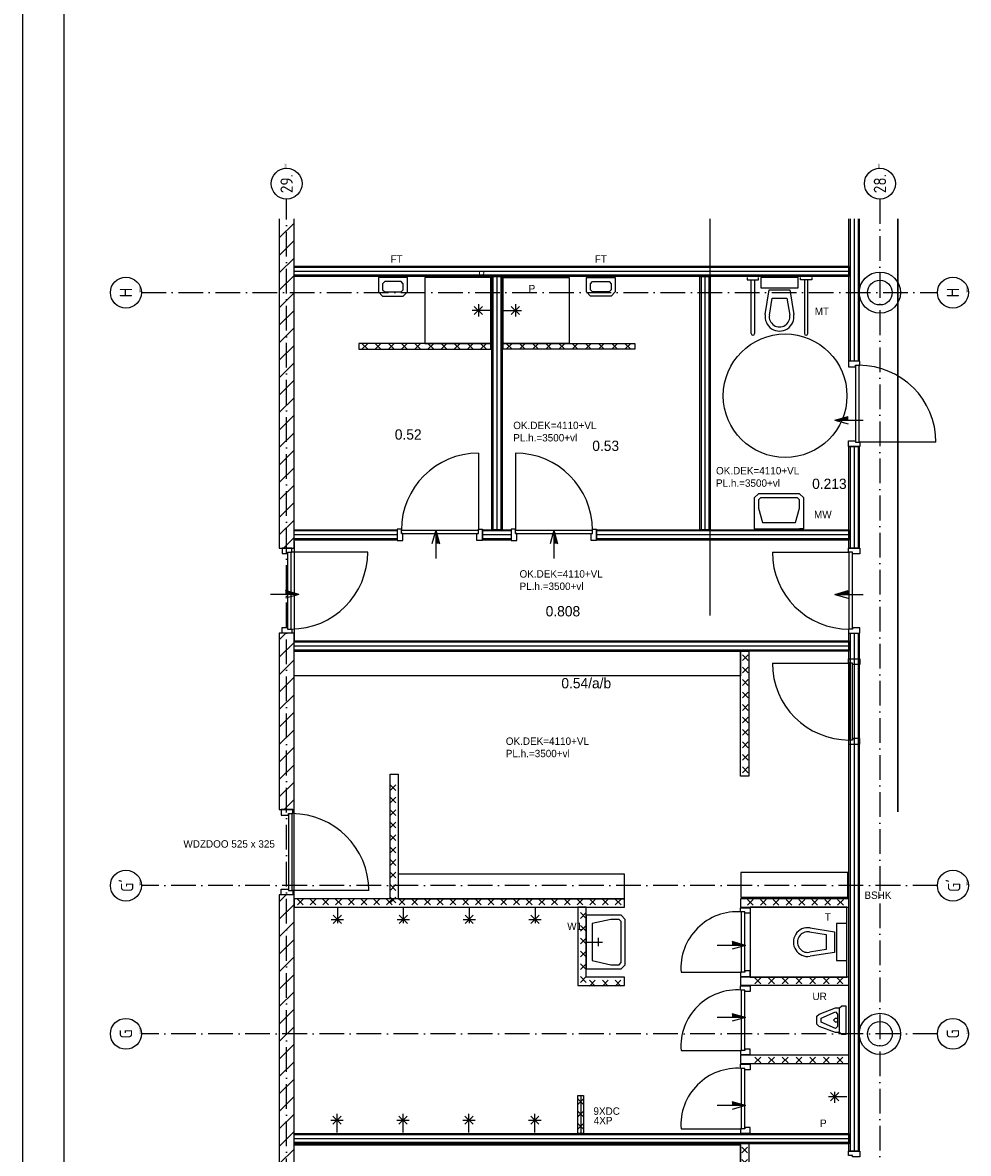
# Model space of a CAD drawing. Header units: millimetres. Extents: x -6587 to 170951, y 244 to 951952.
# Tile 44 of 102: x 25315 to 48270, y 887220 to 914679. Entities that reach past the tile are written whole.
import ezdxf
from ezdxf.enums import TextEntityAlignment as Align

# ---------------------------------------------------------------- set-up
doc = ezdxf.new("R2010")
doc.units = ezdxf.units.MM
doc.header["$LTSCALE"] = 100
doc.linetypes.add('DASHDOT', pattern=[9, 6, -1.5, 0, -1.5])
for name, color, linetype in [('00KAD025', 2, 'CONTINUOUS'), ('00KAD070', 5, 'CONTINUOUS'), ('AL$7----_STRAMIEN', 1, 'DASHDOT'), ('ALN-----_BLOCKNAAM', 2, 'CONTINUOUS'), ('ALXAC---_LICHTBETON', 1, 'CONTINUOUS'), ('BOUW', 8, 'CONTINUOUS'), ('DOORSNEDE', 1, 'CONTINUOUS'), ('KABELGOOT', 8, 'CONTINUOUS')]:
    doc.layers.add(name, color=color, linetype=linetype)
doc.styles.add('BURO-018', font='BUROFONT.shx', dxfattribs={"height": 180})
doc.styles.add('BURO-025', font='BUROFONT.shx', dxfattribs={"height": 250})
doc.styles.get("Standard").update_dxf_attribs({"font": 'iso.shx'})
pattern_1 = [(45, (-3313.17, 792288.78), (-212.132, 212.132), [])]

# ---------------------------------------------------------------- blocks, each defined once
blk = doc.blocks.new('*U55')
at = {"layer": 'ALXAC---_LICHTBETON', "color": 0}
for p, q in [((17723, 57335), (17653, 57265)), ((17653, 57335), (17723, 57265)), ((17883, 57335), (17813, 57265)), ((17813, 57335), (17883, 57265)), ((18043, 57335), (17973, 57265)), ((17973, 57335), (18043, 57265)), ((18203, 57335), (18133, 57265)), ((18133, 57335), (18203, 57265)), ((18363, 57335), (18293, 57265)), ((18293, 57335), (18363, 57265)), ((18523, 57335), (18453, 57265)), ((18453, 57335), (18523, 57265)), ((18683, 57335), (18613, 57265)), ((18613, 57335), (18683, 57265)), ((18843, 57335), (18773, 57265)), ((18773, 57335), (18843, 57265)), ((19003, 57335), (18933, 57265)), ((18933, 57335), (19003, 57265)), ((19163, 57335), (19093, 57265)), ((19093, 57335), (19163, 57265))]:
    blk.add_line(p, q, dxfattribs=at)
blk = doc.blocks.new('*U53')
at = {"layer": 'ALXAC---_LICHTBETON', "color": 0}
for p, q in [((17650, 44834), (17720, 44904)), ((17720, 44834), (17650, 44904)), ((17804, 44834), (17874, 44904)), ((17874, 44834), (17804, 44904)), ((17958, 44834), (18028, 44904)), ((18028, 44834), (17958, 44904)), ((18112, 44834), (18182, 44904)), ((18182, 44834), (18112, 44904)), ((18267, 44834), (18337, 44904)), ((18337, 44834), (18267, 44904)), ((18421, 44834), (18491, 44904)), ((18491, 44834), (18421, 44904)), ((18575, 44834), (18645, 44904)), ((18645, 44834), (18575, 44904)), ((18729, 44834), (18799, 44904)), ((18799, 44834), (18729, 44904)), ((18884, 44834), (18954, 44904)), ((18954, 44834), (18884, 44904)), ((19038, 44834), (19108, 44904)), ((19108, 44834), (19038, 44904)), ((19192, 44834), (19262, 44904)), ((19262, 44834), (19192, 44904)), ((19346, 44834), (19416, 44904)), ((19416, 44834), (19346, 44904)), ((19501, 44834), (19571, 44904)), ((19571, 44834), (19501, 44904)), ((19655, 44834), (19725, 44904)), ((19725, 44834), (19655, 44904)), ((19809, 44834), (19879, 44904)), ((19879, 44834), (19809, 44904)), ((19963, 44834), (20033, 44904)), ((20033, 44834), (19963, 44904)), ((20117, 44834), (20187, 44904)), ((20187, 44834), (20117, 44904)), ((20272, 44834), (20342, 44904)), ((20342, 44834), (20272, 44904)), ((20426, 44834), (20496, 44904)), ((20496, 44834), (20426, 44904)), ((20580, 44834), (20650, 44904)), ((20650, 44834), (20580, 44904)), ((20734, 44834), (20804, 44904)), ((20804, 44834), (20734, 44904)), ((20889, 44834), (20959, 44904)), ((20959, 44834), (20889, 44904)), ((21043, 44834), (21113, 44904)), ((21113, 44834), (21043, 44904)), ((21197, 44834), (21267, 44904)), ((21267, 44834), (21197, 44904)), ((21351, 44834), (21421, 44904)), ((21421, 44834), (21351, 44904)), ((21506, 44834), (21576, 44904)), ((21576, 44834), (21506, 44904))]:
    blk.add_line(p, q, dxfattribs=at)
blk = doc.blocks.new('*U54')
at = {"layer": 'ALXAC---_LICHTBETON', "color": 0}
for p, q in [((23153, 47473), (23083, 47543)), ((23153, 47543), (23083, 47473)), ((23153, 47322), (23083, 47392)), ((23153, 47392), (23083, 47322)), ((23153, 47170), (23083, 47240)), ((23153, 47240), (23083, 47170)), ((23153, 47019), (23083, 47089)), ((23153, 47089), (23083, 47019)), ((23153, 46867), (23083, 46937)), ((23153, 46937), (23083, 46867)), ((23153, 46716), (23083, 46786)), ((23153, 46786), (23083, 46716)), ((23153, 46564), (23083, 46634)), ((23153, 46634), (23083, 46564)), ((23153, 46413), (23083, 46483)), ((23153, 46483), (23083, 46413)), ((23153, 46261), (23083, 46331)), ((23153, 46331), (23083, 46261)), ((23153, 46110), (23083, 46180)), ((23153, 46180), (23083, 46110))]:
    blk.add_line(p, q, dxfattribs=at)
blk = doc.blocks.new('1010')
at = {"layer": 'AL$7----_STRAMIEN', "color": 7, "linetype": 'Continuous'}
blk.add_circle((0, 750), 750, dxfattribs=at)
at = {"layer": 'AL$7----_STRAMIEN', "color": 3, "linetype": 'Continuous'}
blk.add_attdef('STR-NAAM', text='', height=600, rotation=360, dxfattribs=at).set_placement((0, 750), align=Align.MIDDLE)
at = {"layer": 'ALN-----_BLOCKNAAM', "linetype": 'Continuous'}
blk.add_text('1010', height=100, dxfattribs=at).set_placement((0, 0))
blk = doc.blocks.new('1011')
at = {"layer": 'AL$7----_STRAMIEN', "color": 7, "linetype": 'Continuous'}
blk.add_circle((-750, 0), 750, dxfattribs=at)
at = {"layer": 'AL$7----_STRAMIEN', "color": 3, "linetype": 'Continuous'}
blk.add_attdef('STR-NAAM', text='', height=600, rotation=360, dxfattribs=at).set_placement((-750, 0), align=Align.MIDDLE)
at = {"layer": 'ALN-----_BLOCKNAAM', "linetype": 'Continuous'}
blk.add_text('1011', height=100, dxfattribs=at).set_placement((0, 0))

msp = doc.modelspace()

# ---------------------------------------------------------------- hatches: boundary and pattern name
at = {"layer": 'BOUW'}
h = msp.add_hatch(dxfattribs=at)
h.set_pattern_fill('PREFBET', color=256, scale=2, style=0)
h.set_pattern_definition(pattern_1)
h.paths.add_polyline_path([(31542.2, 899850.9), (31542.2, 895570.2), (31902.2, 895570.2), (31902.2, 899850.9)])
h = msp.add_hatch(dxfattribs=at)
h.set_pattern_fill('PREFBET', color=256, scale=2, style=0)
h.set_pattern_definition(pattern_1)
h.paths.add_polyline_path([(31542.2, 893500.2), (31542.2, 883640.9), (31902.2, 883640.9), (31902.2, 893500.2)])

# ---------------------------------------------------------------- linework, layer by layer
at = {"layer": '00KAD025', "linetype": 'Continuous'}
msp.add_line((25314.7, 951952.4), (25314.7, 867852.4), dxfattribs=at)
at = {"layer": '00KAD070', "linetype": 'Continuous'}
msp.add_line((26314.7, 950952.4), (26314.7, 868852.4), dxfattribs=at)
at = {"layer": 'AL$7----_STRAMIEN', "color": 1}
for p, q in [((31722.2, 873897.9), (31722.2, 910393.7)), ((46122.2, 910393.7), (46122.2, 873897.9)), ((28196.1, 908122.7), (47519, 908122.7)), ((47519, 893722.7), (28196.1, 893722.7)), ((47519, 890122.7), (28196.1, 890122.7))]:
    msp.add_line(p, q, dxfattribs=at)
at = {"layer": 'BOUW'}
for p, q in [((31542.2, 909451.4), (31902.2, 909811.4)), ((41997.2, 909913.7), (41997.2, 900278.5)), ((31542.2, 909027.1), (31902.2, 909387.1)), ((31542.2, 908602.8), (31902.2, 908962.8)), ((31542.2, 908178.6), (31902.2, 908538.6)), ((34652.5, 908488.9), (33952.5, 908488.9)), ((33952.5, 908488.9), (33952.5, 908138.9)), ((34102.5, 908388.9), (34052.5, 908338.9)), ((34502.5, 908388.9), (34102.5, 908388.9)), ((34552.5, 908338.9), (34502.5, 908388.9)), ((34652.5, 908138.9), (34652.5, 908488.9)), ((35076.5, 908488.9), (35076.5, 906888.9)), ((36676.5, 908488.9), (35076.5, 908488.9)), ((36676.5, 906888.9), (36676.5, 908488.9)), ((42899.6, 908488.9), (42899.6, 908430.6)), ((42899.6, 908430.6), (43179.6, 908430.6)), ((42999.6, 907128.9), (42999.6, 908430.6)), ((43079.6, 908430.6), (43079.6, 907128.9)), ((43179.6, 908430.6), (43179.6, 908488.9)), ((44136.2, 908488.9), (43236.2, 908488.9)), ((43236.2, 908488.9), (43236.2, 908238.9)), ((44136.2, 908238.9), (44136.2, 908488.9)), ((44192.7, 908430.6), (44192.7, 908488.9)), ((44472.7, 908430.6), (44192.7, 908430.6)), ((44292.7, 908430.6), (44292.7, 907128.9)), ((44372.7, 907128.9), (44372.7, 908430.6)), ((44472.7, 908488.9), (44472.7, 908430.6)), ((31542.2, 907754.3), (31902.2, 908114.3)), ((33952.5, 908138.9), (34052.5, 908038.9)), ((34052.5, 908338.9), (34052.5, 908188.9)), ((34052.5, 908188.9), (34102.5, 908138.9)), ((34102.5, 908138.9), (34502.5, 908138.9)), ((34502.5, 908138.9), (34552.5, 908188.9)), ((34552.5, 908188.9), (34552.5, 908338.9)), ((34552.5, 908038.9), (34652.5, 908138.9)), ((43236.2, 908238.9), (44136.2, 908238.9)), ((43340.6, 907594.5), (43436.2, 908188.9)), ((43436.2, 908188.9), (43936.2, 908188.9)), ((43936.2, 908188.9), (44031.7, 907594.5)), ((34052.5, 908038.9), (34552.5, 908038.9)), ((36376.5, 907838.9), (36376.5, 907538.9)), ((43439.3, 907578.6), (43505.3, 907988.9)), ((43505.3, 907988.9), (43867, 907988.9)), ((43867, 907988.9), (43933, 907578.6)), ((31542.2, 907330), (31902.2, 907690)), ((36676.5, 907688.9), (36226.5, 907688.9)), ((36276.5, 907788.9), (36476.5, 907588.9)), ((36476.5, 907788.9), (36276.5, 907588.9)), ((31542.2, 906905.8), (31902.2, 907265.8)), ((31542.2, 906481.5), (31902.2, 906841.5)), ((35076.5, 906888.9), (36676.5, 906888.9)), ((36676.5, 906888.9), (36676.5, 906888.9)), ((31542.2, 906057.2), (31902.2, 906417.2)), ((31542.2, 905633), (31902.2, 905993)), ((31542.2, 905208.7), (31902.2, 905568.7)), ((31542.2, 904784.5), (31902.2, 905144.5)), ((31542.2, 904360.2), (31902.2, 904720.2)), ((31542.2, 903935.9), (31902.2, 904295.9)), ((31542.2, 903511.7), (31902.2, 903871.7)), ((31542.2, 903087.4), (31902.2, 903447.4)), ((43172.2, 903238.9), (43072.2, 903138.9)), ((43072.2, 903138.9), (43072.2, 902888.9)), ((44172.2, 903238.9), (43172.2, 903238.9)), ((43222.2, 903138.9), (43172.2, 903088.9)), ((44122.2, 903138.9), (43222.2, 903138.9)), ((43222.2, 903138.9), (43222.2, 903138.9)), ((44172.2, 903088.9), (44122.2, 903138.9)), ((44122.2, 903138.9), (44122.2, 903138.9)), ((44272.2, 903138.9), (44172.2, 903238.9)), ((44272.2, 902888.9), (44272.2, 903138.9)), ((31542.2, 902663.1), (31902.2, 903023.1)), ((43072.2, 902888.9), (43072.2, 902388.9)), ((43172.2, 903088.9), (43172.2, 903088.9)), ((43172.2, 903088.9), (43172.2, 902888.9)), ((43172.2, 902888.9), (43272.2, 902538.9)), ((44072.2, 902538.9), (44172.2, 902888.9)), ((44172.2, 902888.9), (44172.2, 903088.9)), ((44172.2, 903088.9), (44172.2, 903088.9)), ((44272.2, 902388.9), (44272.2, 902888.9)), ((31542.2, 902238.9), (31902.2, 902598.9)), ((43072.2, 902388.9), (44272.2, 902388.9)), ((43272.2, 902538.9), (44072.2, 902538.9)), ((44272.2, 902388.9), (44172.2, 902388.9)), ((31648.5, 901920.9), (31902.2, 902174.6)), ((31902.2, 902082.9), (31902.2, 899682.9)), ((45372.2, 899848.9), (45622.2, 899848.9)), ((45372.2, 887270.1), (45372.2, 899848.9)), ((45402.2, 899848.9), (45402.2, 887270.1)), ((45497.2, 899848.9), (45497.2, 887270.1)), ((45592.2, 899848.9), (45592.2, 887270.1)), ((45622.2, 899848.9), (45622.2, 887270.1)), ((31902.2, 887726.9), (31902.2, 899382.9)), ((45343, 894040.9), (42743.2, 894040.9)), ((42743.2, 894040.9), (42743.2, 893440.9)), ((45343, 893440.9), (45343, 894040.9)), ((45372.2, 893402.9), (42742.2, 893402.9)), ((42742.2, 893402.9), (42742.2, 893202.9)), ((42743.2, 893440.9), (45343, 893440.9)), ((43048.4, 893247.5), (42908.4, 893387.5)), ((42908.4, 893247.5), (43048.4, 893387.5)), ((43360.9, 893247.5), (43220.9, 893387.5)), ((43220.9, 893247.5), (43360.9, 893387.5)), ((43673.4, 893247.5), (43533.4, 893387.5)), ((43533.4, 893247.5), (43673.4, 893387.5)), ((43985.9, 893247.5), (43845.9, 893387.5)), ((43845.9, 893247.5), (43985.9, 893387.5)), ((44298.4, 893247.5), (44158.4, 893387.5)), ((44158.4, 893247.5), (44298.4, 893387.5)), ((44610.9, 893247.5), (44470.9, 893387.5)), ((44470.9, 893247.5), (44610.9, 893387.5)), ((44923.4, 893247.5), (44783.4, 893387.5)), ((44783.4, 893247.5), (44923.4, 893387.5)), ((45235.9, 893247.5), (45095.9, 893387.5)), ((45095.9, 893247.5), (45235.9, 893387.5)), ((45372.2, 893202.9), (45372.2, 893402.9)), ((38992.2, 893202.9), (38792.2, 893202.9)), ((38792.2, 893202.9), (38792.2, 891300.9)), ((38992.2, 893067.4), (38852.2, 892927.4)), ((38992.2, 892927.4), (38852.2, 893067.4)), ((38992.2, 891500.9), (38992.2, 893202.9)), ((39592.2, 893001.9), (38992.2, 893001.9)), ((38992.2, 893001.9), (38992.2, 891701.9)), ((39842.2, 893001.9), (39592.2, 893001.9)), ((39942.2, 892901.9), (39842.2, 893001.9)), ((42742.2, 893202.9), (42992.2, 893202.9)), ((42742.2, 893186.4), (42970.2, 893186.4)), ((42742.2, 893086.4), (42742.2, 893186.4)), ((42844.2, 893086.4), (42742.2, 893086.4)), ((42764.2, 891618.4), (42764.2, 893086.4)), ((42844.2, 891618.4), (42844.2, 893086.4)), ((42844.2, 893052.4), (42844.2, 893086.4)), ((42970.2, 893052.4), (42844.2, 893052.4)), ((45322.2, 893200.9), (42970.2, 893200.9)), ((42970.2, 893200.9), (42970.2, 891500.9)), ((42970.2, 893186.4), (42970.2, 893052.4)), ((42992.2, 893202.9), (45372.2, 893202.9)), ((42992.2, 893202.9), (42992.2, 893202.9)), ((45322.2, 891500.9), (45322.2, 893200.9)), ((38992.2, 892756.3), (38852.2, 892616.3)), ((38992.2, 892616.3), (38852.2, 892756.3)), ((39592.2, 892901.9), (39142.2, 892801.9)), ((39142.2, 892801.9), (39142.2, 891901.9)), ((39792.2, 892901.9), (39592.2, 892901.9)), ((39842.2, 892851.9), (39792.2, 892901.9)), ((39842.2, 891851.9), (39842.2, 892851.9)), ((39942.2, 891801.9), (39942.2, 892901.9)), ((45322.2, 892800.9), (45072.2, 892800.9)), ((45072.2, 892800.9), (45072.2, 891900.9)), ((45322.2, 891900.9), (45322.2, 892800.9)), ((38992.2, 892445.2), (38852.2, 892305.2)), ((38992.2, 892305.2), (38852.2, 892445.2)), ((39292.2, 892251.9), (39292.2, 892451.9)), ((44411.9, 892597.8), (44822.2, 892531.8)), ((44427.7, 892696.5), (45022.2, 892600.9)), ((44822.2, 892531.8), (44822.2, 892170.1)), ((45022.2, 892600.9), (45022.2, 892100.9)), ((38992.2, 892351.9), (39392.2, 892351.9)), ((44172.2, 892250.9), (44172.2, 892250.9)), ((44822.2, 892170.1), (44411.9, 892104.1)), ((38992.2, 892134.1), (38852.2, 891994.1)), ((38992.2, 891994.1), (38852.2, 892134.1)), ((39142.2, 891901.9), (39592.2, 891801.9)), ((45022.2, 892100.9), (44427.7, 892005.4)), ((44522.2, 892000.9), (44522.2, 892000.9)), ((45072.2, 891900.9), (45322.2, 891900.9)), ((38992.2, 891822.9), (38852.2, 891682.9)), ((38992.2, 891682.9), (38852.2, 891822.9)), ((38992.2, 891701.9), (39592.2, 891701.9)), ((39592.2, 891801.9), (39792.2, 891801.9)), ((39592.2, 891701.9), (39842.2, 891701.9)), ((39792.2, 891801.9), (39842.2, 891851.9)), ((39842.2, 891701.9), (39942.2, 891801.9)), ((41296.2, 891618.4), (42764.2, 891618.4)), ((42844.2, 891618.4), (42742.2, 891618.4)), ((42742.2, 891618.4), (42742.2, 891518.4)), ((42970.2, 891652.4), (42844.2, 891652.4)), ((42844.2, 891652.4), (42844.2, 891618.4)), ((42970.2, 891518.4), (42970.2, 891652.4)), ((38992.2, 891511.8), (38852.2, 891371.8)), ((38992.2, 891371.8), (38852.2, 891511.8)), ((39922.2, 891500.9), (38992.2, 891500.9)), ((39074.4, 891422.9), (39214.4, 891282.9)), ((39214.4, 891422.9), (39074.4, 891282.9)), ((39385.5, 891422.9), (39525.5, 891282.9)), ((39525.5, 891422.9), (39385.5, 891282.9)), ((39696.6, 891422.9), (39836.6, 891282.9)), ((39836.6, 891422.9), (39696.6, 891282.9)), ((39922.2, 891300.9), (39922.2, 891500.9)), ((42742.2, 891518.4), (42970.2, 891518.4)), ((45372.2, 891502.9), (42742.2, 891502.9)), ((42742.2, 891502.9), (42742.2, 891302.9)), ((42970.2, 891500.9), (45322.2, 891500.9)), ((43228.6, 891339.5), (43088.6, 891479.5)), ((43088.6, 891339.5), (43228.6, 891479.5)), ((43561.5, 891339.5), (43421.5, 891479.5)), ((43421.5, 891339.5), (43561.5, 891479.5)), ((43894.3, 891339.5), (43754.3, 891479.5)), ((43754.3, 891339.5), (43894.3, 891479.5)), ((44227.2, 891339.5), (44087.2, 891479.5)), ((44087.2, 891339.5), (44227.2, 891479.5)), ((44560, 891339.5), (44420, 891479.5)), ((44420, 891339.5), (44560, 891479.5)), ((44892.9, 891339.5), (44752.9, 891479.5)), ((44752.9, 891339.5), (44892.9, 891479.5)), ((45225.8, 891339.5), (45085.8, 891479.5)), ((45085.8, 891339.5), (45225.8, 891479.5)), ((45372.2, 891302.9), (45372.2, 891502.9)), ((38792.2, 891300.9), (39922.2, 891300.9)), ((42742.2, 891302.9), (45372.2, 891302.9)), ((42742.2, 891287.3), (42970.2, 891287.3)), ((42742.2, 891187.3), (42742.2, 891287.3)), ((42844.2, 891187.3), (42742.2, 891187.3)), ((42764.2, 889719.3), (42764.2, 891187.3)), ((42844.2, 891153.3), (42844.2, 891187.3)), ((42844.2, 889719.3), (42844.2, 891187.3)), ((42970.2, 891153.3), (42844.2, 891153.3)), ((42970.2, 891287.3), (42970.2, 891153.3)), ((41296.2, 889719.3), (42764.2, 889719.3)), ((42844.2, 889719.3), (42742.2, 889719.3)), ((42742.2, 889719.3), (42742.2, 889619.3)), ((42970.2, 889753.3), (42844.2, 889753.3)), ((42844.2, 889753.3), (42844.2, 889719.3)), ((42970.2, 889619.3), (42970.2, 889753.3)), ((42742.2, 889619.3), (42970.2, 889619.3)), ((45372.2, 889602.9), (42742.2, 889602.9)), ((42742.2, 889602.9), (42742.2, 889402.9)), ((43228.6, 889417.9), (43088.6, 889557.9)), ((43088.6, 889417.9), (43228.6, 889557.9)), ((43561.5, 889417.9), (43421.5, 889557.9)), ((43421.5, 889417.9), (43561.5, 889557.9)), ((43894.3, 889417.9), (43754.3, 889557.9)), ((43754.3, 889417.9), (43894.3, 889557.9)), ((44227.2, 889417.9), (44087.2, 889557.9)), ((44087.2, 889417.9), (44227.2, 889557.9)), ((44560, 889417.9), (44420, 889557.9)), ((44420, 889417.9), (44560, 889557.9)), ((44892.9, 889417.9), (44752.9, 889557.9)), ((44752.9, 889417.9), (44892.9, 889557.9)), ((45225.8, 889417.9), (45085.8, 889557.9)), ((45085.8, 889417.9), (45225.8, 889557.9)), ((45372.2, 889402.9), (45372.2, 889602.9)), ((42742.2, 889402.9), (45372.2, 889402.9)), ((42742.2, 889383.1), (42970.2, 889383.1)), ((42742.2, 889283.1), (42742.2, 889383.1)), ((42844.2, 889283.1), (42742.2, 889283.1)), ((42764.2, 887815.1), (42764.2, 889283.1)), ((42844.2, 889249.1), (42844.2, 889283.1)), ((42844.2, 887815.1), (42844.2, 889283.1)), ((42970.2, 889249.1), (42844.2, 889249.1)), ((42970.2, 889383.1), (42970.2, 889249.1)), ((38792.2, 887701), (38792.2, 888626.9)), ((38792.2, 888626.9), (38932.2, 888626.9)), ((38862.2, 888626.9), (38862.2, 887701.9)), ((38932.2, 888626.9), (38932.2, 887701)), ((38792.2, 887846.9), (38792.2, 888546.9)), ((38792.2, 888546.9), (38792.2, 888546.9)), ((38932.2, 888406.9), (38792.2, 888546.9)), ((38932.2, 888546.9), (38792.2, 888406.9)), ((32847.2, 888126.9), (33047.2, 887926.9)), ((32847.2, 887926.9), (33047.2, 888126.9)), ((32947.2, 887726.9), (32947.2, 888176.9)), ((34447.2, 888126.9), (34647.2, 887926.9)), ((34447.2, 887926.9), (34647.2, 888126.9)), ((34547.2, 887726.9), (34547.2, 888176.9)), ((36047.2, 888126.9), (36247.2, 887926.9)), ((36047.2, 887926.9), (36247.2, 888126.9)), ((36147.2, 887726.9), (36147.2, 888176.9)), ((37647.2, 888126.9), (37847.2, 887926.9)), ((37647.2, 887926.9), (37847.2, 888126.9)), ((37747.2, 887726.9), (37747.2, 888176.9)), ((38932.2, 888106.9), (38792.2, 888246.9)), ((38932.2, 888246.9), (38792.2, 888106.9)), ((32797.2, 888026.9), (33097.2, 888026.9)), ((34397.2, 888026.9), (34697.2, 888026.9)), ((35997.2, 888026.9), (36297.2, 888026.9)), ((37597.2, 888026.9), (37897.2, 888026.9)), ((38932.2, 887806.9), (38792.2, 887946.9)), ((38932.2, 887946.9), (38792.2, 887806.9)), ((38932.2, 887701), (38792.2, 887701)), ((45622.2, 887270.1), (45372.2, 887270.1))]:
    msp.add_line(p, q, dxfattribs=at)
for points in [[(31542.2, 909913.7), (31542.2, 901920.9), (31902.2, 901920.9)], [(31902.2, 901920.9), (31902.2, 909913.7)], [(45622.2, 909913.7), (45622.2, 906457.8), (45372.2, 906457.8), (45372.2, 909913.7)], [(45402.2, 909913.7), (45402.2, 906457.8)], [(45497.2, 909913.7), (45497.2, 906457.8)], [(45592.2, 909913.7), (45592.2, 906457.8)], [(45372.2, 908733.9), (31902.2, 908733.9)], [(45372.2, 908638.9), (31902.2, 908638.9)], [(45372.2, 908543.9), (31902.2, 908543.9)], [(36731.5, 908513.9), (36731.5, 902363.9)], [(36826.5, 908513.9), (36826.5, 902363.9)], [(36921.5, 908513.9), (36921.5, 902363.9)], [(36976.5, 908488.9), (38576.5, 908488.9), (38576.5, 906888.9), (36976.5, 906888.9), (36976.5, 906888.9), (36976.5, 908488.9)], [(39700.5, 908488.9), (39700.5, 908138.9), (39600.5, 908038.9), (39100.5, 908038.9), (39000.5, 908138.9), (39000.5, 908488.9), (39700.5, 908488.9)], [(39550.5, 908388.9), (39600.5, 908338.9), (39600.5, 908188.9), (39550.5, 908138.9), (39150.5, 908138.9), (39100.5, 908188.9), (39100.5, 908338.9), (39150.5, 908388.9), (39550.5, 908388.9)], [(41781.2, 908513.9), (41781.2, 902363.9)], [(41876.2, 908513.9), (41876.2, 902363.9)], [(41971.2, 908513.9), (41971.2, 902363.9)], [(37276.5, 907838.9), (37276.5, 907538.9)], [(36976.5, 907688.9), (37426.5, 907688.9)], [(37376.5, 907788.9), (37176.5, 907588.9)], [(37176.5, 907788.9), (37376.5, 907588.9)], [(45636.2, 906457.8), (45358.2, 906457.8), (45358.2, 906323.8), (45534.2, 906323.8), (45534.2, 906357.8), (45636.2, 906357.8), (45636.2, 906457.8)], [(45534.2, 906357.8), (45534.2, 904489.8)], [(45614.2, 906357.8), (45614.2, 904489.8)], [(45636.2, 904389.8), (45358.2, 904389.8), (45358.2, 904523.8), (45534.2, 904523.8), (45534.2, 904489.8), (45636.2, 904489.8), (45636.2, 904389.8)], [(45402.2, 904389.8), (45402.2, 901916.9)], [(45497.2, 904389.8), (45497.2, 901916.9)], [(45592.2, 904389.8), (45592.2, 901916.9)], [(47482.2, 904489.8), (45614.2, 904489.8)], [(36376.5, 904223.9), (36376.5, 902355.9)], [(37276.5, 904223.9), (37276.5, 902355.9)], [(34408.5, 902333.9), (31902.2, 902333.9)], [(34408.5, 902377.9), (34408.5, 902099.9), (34542.5, 902099.9), (34542.5, 902275.9), (34508.5, 902275.9), (34508.5, 902377.9), (34408.5, 902377.9)], [(34508.5, 902355.9), (36376.5, 902355.9)], [(36476.5, 902377.9), (36476.5, 902099.9), (36342.5, 902099.9), (36342.5, 902275.9), (36376.5, 902275.9), (36376.5, 902377.9), (36476.5, 902377.9)], [(37176.5, 902333.9), (36476.5, 902333.9)], [(37176.5, 902377.9), (37176.5, 902099.9), (37310.5, 902099.9), (37310.5, 902275.9), (37276.5, 902275.9), (37276.5, 902377.9), (37176.5, 902377.9)], [(37276.5, 902355.9), (39144.5, 902355.9)], [(39244.5, 902377.9), (39244.5, 902099.9), (39110.5, 902099.9), (39110.5, 902275.9), (39144.5, 902275.9), (39144.5, 902377.9), (39244.5, 902377.9)], [(45372.2, 902333.9), (39244.5, 902333.9)], [(34408.5, 902238.9), (31902.2, 902238.9)], [(34408.5, 902143.9), (31902.2, 902143.9)], [(34508.5, 902275.9), (36376.5, 902275.9)], [(37176.5, 902238.9), (36476.5, 902238.9)], [(37176.5, 902143.9), (36476.5, 902143.9)], [(37276.5, 902275.9), (39144.5, 902275.9)], [(45372.2, 902238.9), (39244.5, 902238.9)], [(45372.2, 902143.9), (39244.5, 902143.9)], [(31846.2, 901920.9), (31618.2, 901920.9), (31618.2, 901786.9), (31744.2, 901786.9), (31744.2, 901820.9), (31846.2, 901820.9), (31846.2, 901920.9)], [(31744.2, 901820.9), (31744.2, 899952.9)], [(31824.2, 901820.9), (31824.2, 899952.9)], [(33692.2, 901820.9), (31824.2, 901820.9)], [(43512.2, 901816.9), (45380.2, 901816.9)], [(45358.2, 901916.9), (45636.2, 901916.9), (45636.2, 901782.9), (45460.2, 901782.9), (45460.2, 901816.9), (45358.2, 901816.9), (45358.2, 901916.9)], [(45380.2, 899948.9), (45380.2, 901816.9)], [(45460.2, 899948.9), (45460.2, 901816.9)], [(31846.2, 899852.9), (31618.2, 899852.9), (31618.2, 899986.9), (31744.2, 899986.9), (31744.2, 899952.9), (31846.2, 899952.9), (31846.2, 899852.9)], [(45358.2, 899848.9), (45636.2, 899848.9), (45636.2, 899982.9), (45460.2, 899982.9), (45460.2, 899948.9), (45358.2, 899948.9), (45358.2, 899848.9)], [(45372.2, 899633.8), (31902.2, 899633.8)], [(45372.2, 899538.8), (31902.2, 899538.8)], [(45372.2, 899443.8), (31902.2, 899443.8)], [(43512.2, 899126.1), (45380.2, 899126.1)], [(45358.2, 899226.1), (45636.2, 899226.1), (45636.2, 899092.1), (45460.2, 899092.1), (45460.2, 899126.1), (45358.2, 899126.1), (45358.2, 899226.1)], [(45380.2, 897258.1), (45380.2, 899126.1)], [(45460.2, 897258.1), (45460.2, 899126.1)], [(45358.2, 897158.1), (45636.2, 897158.1), (45636.2, 897292.1), (45460.2, 897292.1), (45460.2, 897258.1), (45358.2, 897258.1), (45358.2, 897158.1)], [(31871.2, 895570.2), (31593.2, 895570.2), (31593.2, 895436.2), (31769.2, 895436.2), (31769.2, 895470.2), (31871.2, 895470.2), (31871.2, 895570.2)], [(31769.2, 895470.2), (31769.2, 893602.2)], [(31849.2, 895470.2), (31849.2, 893602.2)], [(31871.2, 893502.2), (31593.2, 893502.2), (31593.2, 893636.2), (31769.2, 893636.2), (31769.2, 893602.2), (31871.2, 893602.2), (31871.2, 893502.2)], [(33717.2, 893602.2), (31849.2, 893602.2)], [(32853.7, 892802.9), (33053.7, 893002.9)], [(32853.7, 893002.9), (33053.7, 892802.9)], [(32953.7, 893202.9), (32953.7, 892812.9)], [(34453.7, 892802.9), (34653.7, 893002.9)], [(34453.7, 893002.9), (34653.7, 892802.9)], [(34553.7, 893202.9), (34553.7, 892812.9)], [(36053.7, 892802.9), (36253.7, 893002.9)], [(36053.7, 893002.9), (36253.7, 892802.9)], [(36153.7, 893202.9), (36153.7, 892812.9)], [(37653.7, 892802.9), (37853.7, 893002.9)], [(37653.7, 893002.9), (37853.7, 892802.9)], [(37753.7, 893202.9), (37753.7, 892812.9)], [(32803.7, 892902.9), (33103.7, 892902.9)], [(34403.7, 892902.9), (34703.7, 892902.9)], [(36003.7, 892902.9), (36303.7, 892902.9)], [(37603.7, 892902.9), (37903.7, 892902.9)], [(45295.7, 890104.3), (45195.7, 890104.3), (45145.7, 890154.3), (45145.7, 890154.3), (45145.7, 890754.3), (45195.7, 890804.3), (45295.7, 890804.3), (45295.7, 890104.3)], [(45145.7, 890154.3), (45045.7, 890154.3), (44645.7, 890304.3), (44645.7, 890304.3), (44595.7, 890354.3), (44595.7, 890554.3), (44595.7, 890554.3), (44645.7, 890604.3), (45045.7, 890754.3), (45145.7, 890754.3)], [(45045.7, 890254.3), (44695.7, 890404.3), (44695.7, 890504.3), (45045.7, 890654.3), (45095.7, 890604.3), (45095.7, 890304.3), (45045.7, 890254.3), (45045.7, 890254.3)], [(45095.7, 890404.3), (45045.7, 890404.3), (44995.7, 890454.3), (45045.7, 890504.3), (45095.7, 890504.3)], [(45322.2, 888597.2), (44872.2, 888597.2)], [(44922.2, 888697.2), (45122.2, 888497.2)], [(45122.2, 888697.2), (44922.2, 888497.2)], [(45022.2, 888717.2), (45022.2, 888447.2)], [(41296.2, 887815.1), (42764.2, 887815.1)], [(42742.2, 887715.1), (42970.2, 887715.1), (42970.2, 887849.1), (42844.2, 887849.1), (42844.2, 887815.1), (42742.2, 887815.1), (42742.2, 887715.1)], [(45372.2, 887671.9), (31902.2, 887671.9)], [(45372.2, 887576.9), (31902.2, 887576.9)], [(45372.2, 887481.9), (31902.2, 887481.9)], [(45358.2, 887270.1), (45636.2, 887270.1), (45636.2, 887136.1), (45460.2, 887136.1), (45460.2, 887170.1), (45358.2, 887170.1), (45358.2, 887270.1)]]:
    msp.add_lwpolyline(points, dxfattribs=at)
for points in [[(45372.2, 908513.9), (31902.2, 908513.9), (31902.2, 908763.9), (45372.2, 908763.9)], [(36951.5, 908513.9), (36951.5, 902363.9), (36701.5, 902363.9), (36701.5, 908513.9)], [(42001.2, 908513.9), (42001.2, 902363.9), (41751.2, 902363.9), (41751.2, 908513.9)], [(36676.5, 906888.9), (33476.5, 906888.9), (33476.5, 906748.9), (36676.5, 906748.9)], [(36976.5, 906888.9), (40176.5, 906888.9), (40176.5, 906748.9), (36976.5, 906748.9)], [(45622.2, 904389.8), (45622.2, 901916.9), (45372.2, 901916.9), (45372.2, 904389.8)], [(34408.5, 902113.9), (31902.2, 902113.9), (31902.2, 902363.9), (34408.5, 902363.9)], [(37176.5, 902113.9), (36476.5, 902113.9), (36476.5, 902363.9), (37176.5, 902363.9)], [(45372.2, 902113.9), (39244.5, 902113.9), (39244.5, 902363.9), (45372.2, 902363.9)], [(31542.2, 899850.9), (31542.2, 895570.2), (31902.2, 895570.2), (31902.2, 899850.9)], [(45372.2, 899413.8), (31902.2, 899413.8), (31902.2, 899663.8), (45372.2, 899663.8)], [(42742.2, 898812.9), (31902.2, 898812.9), (31902.2, 899412.9), (42742.2, 899412.9)], [(42942.2, 899412.9), (42942.2, 896382.9), (42742.2, 896382.9), (42742.2, 899412.9)], [(34432.2, 896432.9), (34432.2, 893402.9), (34232.2, 893402.9), (34232.2, 896432.9)], [(34432.2, 893402.9), (39922.2, 893402.9), (39922.2, 894002.9), (34432.2, 894002.9)], [(31542.2, 893500.2), (31542.2, 883640.9), (31902.2, 883640.9), (31902.2, 893500.2)], [(39922.2, 893402.9), (31902.2, 893402.9), (31902.2, 893202.9), (39922.2, 893202.9)], [(45372.2, 887451.9), (31902.2, 887451.9), (31902.2, 887701.9), (45372.2, 887701.9)], [(42742.2, 886826.9), (31902.2, 886826.9), (31902.2, 887426.9), (42742.2, 887426.9)], [(42942.2, 887456.9), (42942.2, 884426.9), (42742.2, 884426.9), (42742.2, 887456.9)]]:
    msp.add_lwpolyline(points, close=True, dxfattribs=at)
for centre, radius in [((46122.2, 908122.7), 500), ((46122.2, 908122.7), 500), ((46122.2, 908122.7), 300), ((46122.2, 908122.7), 300), ((43822.2, 905618.9), 1500), ((46122.5, 890122.7), 500), ((46122.5, 890122.7), 500), ((46122.5, 890122.7), 300), ((46122.5, 890122.7), 300)]:
    msp.add_circle(centre, radius, dxfattribs=at)
for centre, radius, start, end in [((43686.2, 907538.9), 350, 170.86729, 9.13271), ((43686.2, 907538.9), 250, 170.86729, 9.13271), ((43039.6, 907128.9), 40, 180, 0), ((44332.7, 907128.9), 40, 180, 0), ((45614.2, 904489.8), 1868, 0, 90), ((36376.5, 902355.9), 1868, 90, 180), ((37276.5, 902355.9), 1868, 0, 90), ((31824.2, 901820.9), 1868, 270, 0), ((45380.2, 901816.9), 1868, 180, 270), ((45380.2, 899126.1), 1868, 180, 270), ((31849.2, 893602.2), 1868, 0, 90), ((42664.1, 891718.5), 1371.6, 85.8145, 184.1855), ((44372.2, 892350.9), 350, 80.86729, 279.13271), ((44372.2, 892350.9), 250, 80.86729, 279.13271), ((42664.1, 889819.4), 1371.6, 85.8145, 184.1855), ((42664.1, 887915.2), 1371.6, 85.8145, 184.1855)]:
    msp.add_arc(centre, radius, start, end, dxfattribs=at)
at = {"layer": 'DOORSNEDE', "color": 1}
for p, q in [((45029.3, 905027.4), (45354.4, 905117.6)), ((45029.3, 905027.4), (45354.4, 905117.6)), ((45029.3, 905027.4), (45715.7, 905027.4)), ((45029.3, 905027.4), (45354.4, 904937.1)), ((45029.3, 905027.4), (45715.7, 905027.4)), ((45029.3, 905027.4), (45354.4, 904937.1)), ((35341, 902350.8), (35250.5, 902025.8)), ((35341, 902350.8), (35340.5, 901664.5)), ((35341, 902350.8), (35431.1, 902025.6)), ((38209.3, 902350.8), (38118.8, 902025.8)), ((38209.3, 902350.8), (38208.8, 901664.5)), ((38209.3, 902350.8), (38299.4, 902025.6)), ((32016.5, 900794.8), (31330.2, 900794.8)), ((32016.5, 900794.8), (31691.4, 900885)), ((32016.5, 900794.8), (31691.4, 900704.5)), ((45029.3, 900794.8), (45354.4, 900885)), ((45029.3, 900794.8), (45354.4, 900704.5)), ((45029.3, 900794.8), (45715.7, 900794.8)), ((42860.3, 892272.1), (42174, 892272.1)), ((42860.3, 892272.1), (42535.2, 892362.4)), ((42860.3, 892272.1), (42535.2, 892181.9)), ((42860.3, 890522.6), (42174, 890522.6)), ((42860.3, 890522.6), (42535.2, 890612.9)), ((42860.3, 890522.6), (42535.2, 890432.4)), ((42860.3, 888378.9), (42174, 888378.9)), ((42860.3, 888378.9), (42535.2, 888469.2)), ((42860.3, 888378.9), (42535.2, 888288.6))]:
    msp.add_line(p, q, dxfattribs=at)
for points in [[(45354.4, 905117.6), (45354.4, 905027.4), (45029.3, 905027.4)], [(45354.4, 905117.6), (45354.4, 905027.4), (45029.3, 905027.4)], [(35431.1, 902025.6), (35340.8, 902025.7), (35341, 902350.8)], [(38299.4, 902025.6), (38209.1, 902025.7), (38209.3, 902350.8)], [(31691.4, 900885), (31691.4, 900794.8), (32016.5, 900794.8)], [(45354.4, 900885), (45354.4, 900794.8), (45029.3, 900794.8)], [(42535.2, 892362.4), (42535.2, 892272.1), (42860.3, 892272.1)], [(42535.2, 890612.9), (42535.2, 890522.6), (42860.3, 890522.6)], [(42535.2, 888469.2), (42535.2, 888378.9), (42860.3, 888378.9)]]:
    msp.add_solid(points, dxfattribs=at)
at = {"layer": 'KABELGOOT', "color": 8}
for p, q in [((46556.4, 895511, 7300), (46556.4, 909913.7, 7300)), ((46556.4, 909913.7, 7420), (46556.4, 895511, 7420))]:
    msp.add_line(p, q, dxfattribs=at)

# ---------------------------------------------------------------- block references
at = {"layer": 'AL$7----_STRAMIEN', "xscale": 0.5, "yscale": 0.5, "zscale": 0.5, "rotation": 90}
for name, p, values in [('1011', (31722.2, 911143.7), {'STR-NAAM': '29.'}), ('1011', (46122.2, 911143.7), {'STR-NAAM': '28.'}), ('1010', (28196.1, 908122.7), {'STR-NAAM': 'H'}), ('1010', (48269, 908122.7), {'STR-NAAM': 'H'}), ('1010', (28196.1, 893722.7), {'STR-NAAM': "G'"}), ('1010', (48269, 893722.7), {'STR-NAAM': "G'"}), ('1010', (28196.1, 890122.7), {'STR-NAAM': 'G'}), ('1010', (48269, 890122.7), {'STR-NAAM': 'G'})]:
    msp.add_blockref(name, p, dxfattribs=at).add_auto_attribs(values)
at = {"layer": 'BOUW', "yscale": 2, "zscale": 2}
for name, p, xscale in [('*U55', (71877.8, 792218.8), -2), ('*U55', (1747.1, 792218.8), 2), ('*U54', (-3378.6, 804244.8), 2), ('*U54', (-11933.2, 801084.8), 2), ('*U54', (-3396.3, 792288.8), 2)]:
    msp.add_blockref(name, p, dxfattribs=dict(at, xscale=xscale))
at = {"layer": 'BOUW', "xscale": -2, "yscale": 2, "zscale": 2, "rotation": 180}
msp.add_blockref('*U53', (-3313.2, 983061.2), dxfattribs=at)

# ---------------------------------------------------------------- texts
at = {"layer": 'BOUW', "color": 1, "style": 'BURO-018'}
for s, p in [('FT', (34244.8, 908849.5)), ('FT', (39203, 908849.5)), ('P', (36372.7, 908474.5)), ('P', (37595.8, 908128.4)), ('MT', (44540.9, 907578.8)), ('OK.DEK=4110+VL', (37223.2, 904808.3)), ('PL.h.=3500+vl', (37223.2, 904508.3)), ('OK.DEK=4110+VL', (42144.4, 903707.8)), ('PL.h.=3500+vl', (42144.4, 903407.8)), ('MW', (44524, 902645.5)), ('OK.DEK=4110+VL', (37376, 901202)), ('PL.h.=3500+vl', (37376, 900902)), ('OK.DEK=4110+VL', (37041.8, 897140.7)), ('PL.h.=3500+vl', (37041.8, 896840.7)), ('WDZDOO 525 x 325', (29217.3, 894644.8)), ('BSHK', (45747.2, 893399)), ('T', (44786.5, 892872.5)), ('W1', (38533.1, 892646.8)), ('UR', (44485.4, 890943.2)), ('9XDC', (39169.3, 888157.1)), ('4XP', (39176.8, 887926.8)), ('P', (44669, 887862.7))]:
    msp.add_text(s, height=180, dxfattribs=at).set_placement(p)
at = {"layer": 'BOUW', "style": 'BURO-025'}
for s, p in [('0.52', (34348.2, 904552.7)), ('0.53', (39141.5, 904277.9)), ('0.213', (44478.2, 903355)), ('0.808', (38010.5, 900260.5)), ('0.54/a/b', (38391.2, 898513.3))]:
    msp.add_text(s, height=250, dxfattribs=at).set_placement(p)

doc.saveas('drawing.dxf')
